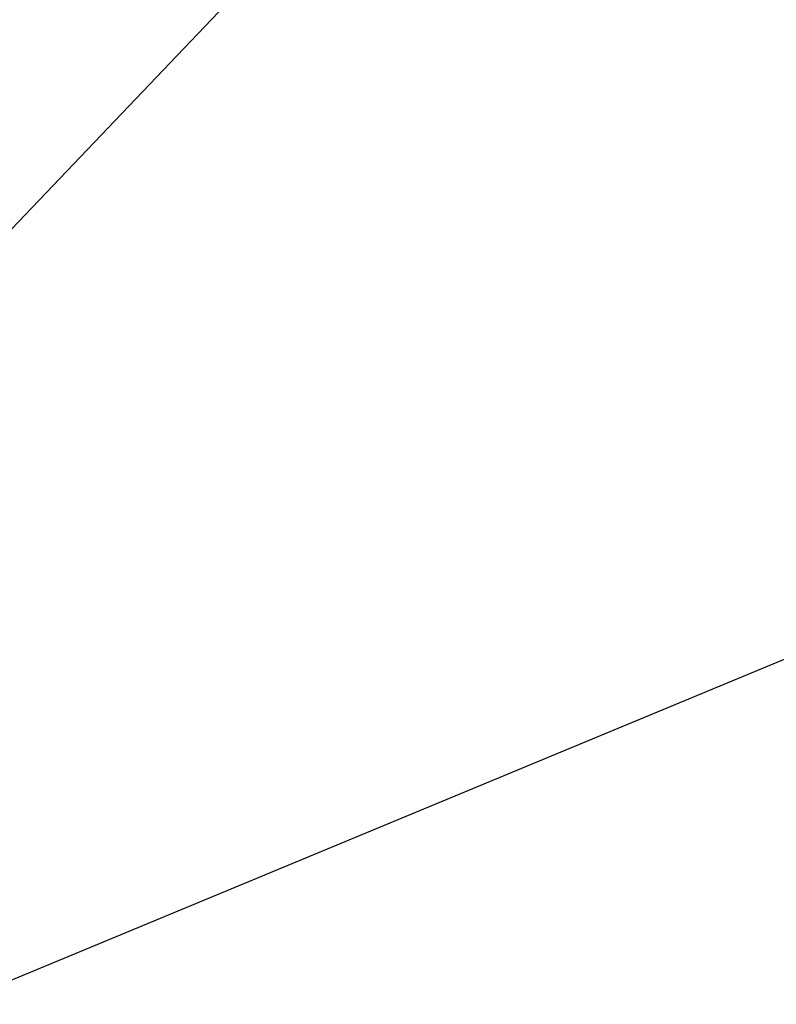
# Model space of a CAD drawing. Extents: x 0 to 901, y 0 to 72.
# Tile 150 of 256: x 448.84811 to 448.8516, y 61.27288 to 61.27742. Entities that reach past the tile are written whole.
import ezdxf

# ---------------------------------------------------------------- set-up
doc = ezdxf.new("R2010")
doc.units = 0
doc.header["$LTSCALE"] = 25.4
doc.layers.get('0').update_dxf_attribs({"color": 13, "linetype": 'CONTINUOUS'})

# ---------------------------------------------------------------- blocks, each defined once
blk = doc.blocks.new('PIN-LED-M-8128_STL')
at = {"color": 0}
for p, q in [((11.0924988, 453.3145752, 0.9846017), (10.947278, 453.6645203, 0.7658517)), ((11.0924988, 453.3145752, 0.9846017), (10.947278, 453.6645203, 0.7658517)), ((11.1116829, 453.3226624, 59.1914864), (10.9610519, 453.4663696, 59.0769615)), ((11.1116829, 453.3226624, 59.1914864), (10.9610519, 453.4663696, 59.0769615))]:
    blk.add_line(p, q, dxfattribs=at)
mesh = blk.add_polyface(dxfattribs=at)
corners = [(11.203413, 453.3647156, 60.6846046), (11.107358, 453.7418518, 60.9087486), (11.0366411, 453.7049255, 60.9033546)]
mesh.append_faces([[corners[k] for k in face] for face in [(0, 1, 2)]], dxfattribs={"color": 0})
mesh = blk.add_polyface(dxfattribs=at)
corners = [(11.2421799, 453.3842468, 58.5869827), (11.0678759, 453.7206726, 58.8057327), (11.135376, 453.3329773, 58.5804367)]
mesh.append_faces([[corners[k] for k in face] for face in [(0, 1, 2)]], dxfattribs={"color": 0})
mesh = blk.add_polyface(dxfattribs=at)
corners = [(11.2021456, 453.3640747, 0.9914658), (10.947278, 453.6645203, 0.7658517), (11.0444956, 453.7088013, 0.7734238)]
mesh.append_faces([[corners[k] for k in face] for face in [(0, 1, 2)]], dxfattribs={"color": 0})
mesh = blk.add_polyface(dxfattribs=at)
corners = [(11.3094292, 453.4207764, 0.998511), (11.2021456, 453.3640747, 0.9914658), (11.0444956, 453.7088013, 0.7734238)]
mesh.append_faces([[corners[k] for k in face] for face in [(0, 1, 2)]], dxfattribs={"color": 0})
mesh = blk.add_polyface(dxfattribs=at)
corners = [(11.0716524, 453.3060608, 59.9765396), (10.960639, 453.6701355, 60.1975746), (10.9304819, 453.6576538, 60.1952896)]
mesh.append_faces([[corners[k] for k in face] for face in [(0, 1, 2)]], dxfattribs={"color": 0})
mesh = blk.add_polyface(dxfattribs=at)
corners = [(11.0716524, 453.3060608, 59.9765396), (10.9304819, 453.6576538, 60.1952896), (10.9585056, 453.2646484, 59.9696426)]
mesh.append_faces([[corners[k] for k in face] for face in [(0, 1, 2)]], dxfattribs={"color": 0})

msp = doc.modelspace()

# ---------------------------------------------------------------- block references
at = {"color": 250, "rotation": 270}
msp.add_blockref('PIN-LED-M-8128_STL', (-4.5156512, 72.3450928, -0.2648032), dxfattribs=at)

doc.saveas('drawing.dxf')
